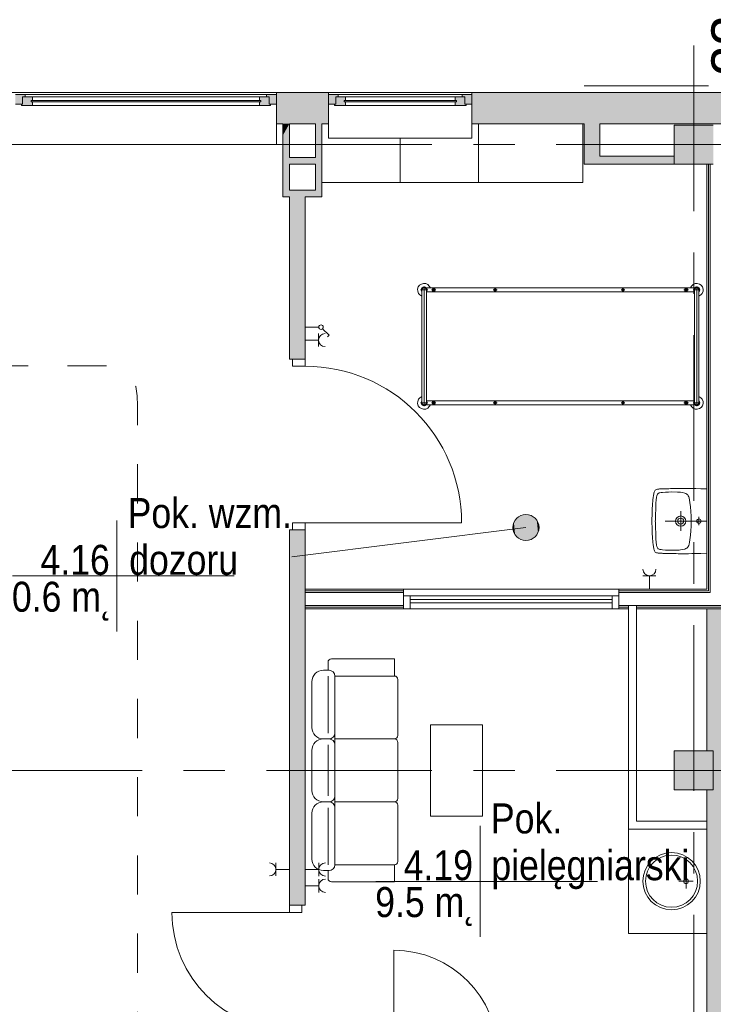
# Model space of a CAD drawing. Header units: centimetres. Extents: x -2424 to 1783, y 5 to 2907.
# Tile 93 of 99: x -529 to 2, y 2149 to 2904. Entities that reach past the tile are written whole.
import ezdxf

# ---------------------------------------------------------------- set-up
doc = ezdxf.new("R2010")
doc.units = ezdxf.units.CM
for name, pattern in [('Dash', [60, 30, -30]), ('Długa kreska', [142.875, 95.25, -47.625]), ('Oś', [222.25, 127, -31.75, 31.75, -31.75])]:
    doc.linetypes.add(name, pattern=pattern)
for name, color, linetype, lineweight in [('A-AREA-IDEN', 2, 'Continuous', 13), ('A-DETL', 90, 'Continuous', 9), ('A-DETL-GENF', 92, 'Continuous', 9), ('A-DETL-MEDM', 33, 'Continuous', 13), ('A-DOOR', 31, 'Continuous', 13), ('A-GLAZ', 151, 'Continuous', 13), ('A-WALL', 113, 'Continuous', 13), ('A-WALL-FNSH', 113, 'Continuous', 13), ('E-ELEC-EQPM', 71, 'Continuous', 9), ('I-FURN', 30, 'Continuous', 9), ('P-SANR-FIXT', 6, 'Continuous', 9), ('S-COLS', 52, 'Continuous', 13), ('S-GRID', 1, 'Continuous', 13), ('S-GRID-IDEN', 1, 'Continuous', 13)]:
    doc.layers.add(name, color=color, linetype=linetype, lineweight=lineweight)
doc.layers.add('A-WALL-PATT', color=111, linetype='Continuous', lineweight=13, plot=False)
doc.styles.add('Arial_11', font='arial.ttf', dxfattribs={"width": 0.85, "height": 23})
doc.styles.add('Arial_7', font='arial.ttf', dxfattribs={"height": 30})

msp = doc.modelspace()

# ---------------------------------------------------------------- hatches: boundary and pattern name
at = {"layer": 'A-GLAZ', "lineweight": 9}
h = msp.add_hatch(color=251, dxfattribs=at)
h.paths.add_polyline_path([(-338.12, 2839.33), (-332.62, 2839.33), (-332.62, 2846.83), (-340.12, 2846.83), (-340.12, 2844.83), (-338.12, 2844.83)], flags=0)
h.paths.add_polyline_path([(-532.62, 2839.33), (-527.12, 2839.33), (-527.12, 2844.83), (-525.12, 2844.83), (-525.12, 2846.83), (-532.62, 2846.83)], flags=0)
h = msp.add_hatch(color=251, dxfattribs=at)
h.paths.add_polyline_path([(-337.12, 2838.33), (-337.12, 2839.33), (-338.12, 2839.33), (-338.12, 2844.83), (-345.62, 2844.83), (-345.62, 2842.08), (-344.62, 2842.08), (-344.62, 2841.08), (-345.62, 2841.08), (-345.62, 2838.33)], flags=0)
h.paths.add_polyline_path([(-519.62, 2838.33), (-519.62, 2841.08), (-520.62, 2841.08), (-520.62, 2842.08), (-519.62, 2842.08), (-519.62, 2844.83), (-527.12, 2844.83), (-527.12, 2839.33), (-528.12, 2839.33), (-528.12, 2838.33)], flags=0)
for points in [[(-344.62, 2841.08), (-344.62, 2842.08), (-520.62, 2842.08), (-520.62, 2841.08), (-355.25, 2841.08)], [(-194.62, 2841.08), (-194.62, 2842.08), (-280.62, 2842.08), (-280.62, 2841.08), (-264.28, 2841.08)]]:
    msp.add_hatch(color=251, dxfattribs=at).paths.add_polyline_path(points, flags=0)
h = msp.add_hatch(color=251, dxfattribs=at)
h.paths.add_polyline_path([(-188.12, 2839.33), (-182.62, 2839.33), (-182.62, 2846.83), (-190.12, 2846.83), (-190.12, 2844.83), (-188.12, 2844.83)], flags=0)
h.paths.add_polyline_path([(-292.62, 2839.33), (-287.12, 2839.33), (-287.12, 2844.83), (-285.12, 2844.83), (-285.12, 2846.83), (-292.62, 2846.83)], flags=0)
h = msp.add_hatch(color=251, dxfattribs=at)
h.paths.add_polyline_path([(-187.12, 2838.33), (-187.12, 2839.33), (-188.12, 2839.33), (-188.12, 2844.83), (-195.62, 2844.83), (-195.62, 2842.08), (-194.62, 2842.08), (-194.62, 2841.08), (-195.62, 2841.08), (-195.62, 2838.33)], flags=0)
h.paths.add_polyline_path([(-279.62, 2838.33), (-279.62, 2841.08), (-280.62, 2841.08), (-280.62, 2842.08), (-279.62, 2842.08), (-279.62, 2844.83), (-287.12, 2844.83), (-287.12, 2839.33), (-288.12, 2839.33), (-288.12, 2838.33)], flags=0)
at = {"layer": 'S-COLS', "lineweight": 9}
for points in [[(2.38, 2793.33), (2.38, 2823.33), (-27.62, 2823.33), (-27.62, 2793.33)], [(2.38, 2313.33), (2.38, 2343.33), (-27.62, 2343.33), (-27.62, 2313.33)]]:
    msp.add_hatch(color=251, dxfattribs=at).paths.add_polyline_path(points, flags=0)

# ---------------------------------------------------------------- linework, layer by layer
at = {"layer": 'A-AREA-IDEN', "color": 251, "lineweight": 9}
for p, q in [((-454.95, 2519.93), (-454.95, 2477.43)), ((-141.25, 2514.64), (-320.84, 2492.23)), ((-445.19, 2477.43), (-534.95, 2477.43)), ((-534.95, 2477.43), (-364.95, 2477.43)), ((-454.95, 2477.43), (-454.95, 2434.93)), ((-176.43, 2285.71), (-176.43, 2243.21)), ((-166.68, 2243.21), (-256.43, 2243.21)), ((-256.43, 2243.21), (-86.43, 2243.21)), ((-176.43, 2243.21), (-176.43, 2200.71))]:
    msp.add_line(p, q, dxfattribs=at)
msp.add_circle((-141.25, 2514.64), 10, dxfattribs=at)
at = {"layer": 'A-AREA-IDEN', "color": 251, "linetype": 'Continuous', "lineweight": 9, "extrusion": (0, 0, -1)}
for points in [[(148.32, 2521.71), (146.81, 2506.32), (146.81, 2522.95)], [(146.81, 2522.95), (145.08, 2505.4), (145.08, 2523.88)], [(146.81, 2522.95), (146.81, 2506.32), (145.08, 2505.4)], [(145.08, 2523.88), (143.2, 2504.83), (143.2, 2524.45)], [(145.08, 2523.88), (145.08, 2505.4), (143.2, 2504.83)], [(143.2, 2524.45), (141.25, 2504.64), (141.25, 2524.64)], [(143.2, 2524.45), (143.2, 2504.83), (141.25, 2504.64)], [(141.25, 2524.64), (141.25, 2504.64), (139.3, 2504.83)], [(141.25, 2524.64), (139.3, 2504.83), (139.3, 2524.45)], [(139.3, 2524.45), (139.3, 2504.83), (137.43, 2505.4)], [(139.3, 2524.45), (137.43, 2505.4), (137.43, 2523.88)], [(137.43, 2523.88), (137.43, 2505.4), (135.7, 2506.32)], [(137.43, 2523.88), (135.7, 2506.32), (135.7, 2522.95)], [(135.7, 2522.95), (135.7, 2506.32), (134.18, 2507.57)], [(135.7, 2522.95), (134.18, 2507.57), (134.18, 2521.71)], [(151.06, 2512.69), (151.06, 2516.59), (151.25, 2514.64)], [(151.06, 2516.59), (150.49, 2510.81), (150.49, 2518.47)], [(151.06, 2516.59), (151.06, 2512.69), (150.49, 2510.81)], [(150.49, 2518.47), (149.57, 2509.08), (149.57, 2520.19)], [(150.49, 2518.47), (150.49, 2510.81), (149.57, 2509.08)], [(149.57, 2520.19), (148.32, 2507.57), (148.32, 2521.71)], [(149.57, 2520.19), (149.57, 2509.08), (148.32, 2507.57)], [(148.32, 2521.71), (148.32, 2507.57), (146.81, 2506.32)], [(134.18, 2521.71), (134.18, 2507.57), (132.94, 2509.08)], [(134.18, 2521.71), (132.94, 2509.08), (132.94, 2520.19)], [(132.94, 2520.19), (132.94, 2509.08), (132.01, 2510.81)], [(132.94, 2520.19), (132.01, 2510.81), (132.01, 2518.47)], [(132.01, 2518.47), (132.01, 2510.81), (131.45, 2512.69)], [(132.01, 2518.47), (131.45, 2512.69), (131.45, 2516.59)], [(131.45, 2516.59), (131.45, 2512.69), (131.25, 2514.64)]]:
    msp.add_solid(points, dxfattribs=at)
at = {"layer": 'A-DETL', "color": 251, "linetype": 'Długa kreska', "lineweight": 9}
msp.add_line((-96.62, 2853.33), (103.38, 2853.33), dxfattribs=at)
at = {"layer": 'A-DETL', "color": 251, "linetype": 'Dash', "lineweight": 9}
msp.add_open_spline([(-552.77, 2638.57), (-478.91, 2638.57), (-476.08, 2638.57), (-439.12, 2638.57), (-439.12, 2601.62), (-439.12, 2598.79), (-439.12, 2573.54), (-439.12, 1655.82), (-439.12, 1618.87), (-439.12, 1616.04), (-439.12, 1512.36), (-439.12, 1509.53), (-439.12, 1472.57), (-476.08, 1472.57), (-478.91, 1472.57), (-555.62, 1472.57)], degree=3, knots=[0, 0, 0, 0, 1.242892, 2.082132, 2.921372, 3.63261, 13.975949, 24.692511, 35.163852, 36.732804, 37.928533, 39.497485, 40.336725, 41.175965, 42.450024, 42.450024, 42.450024, 42.450024], dxfattribs=at)
at = {"layer": 'A-DETL-GENF', "color": 251, "lineweight": 9}
for p, q in [((-310.62, 2643.83), (-320.12, 2643.83)), ((-320.12, 2643.83), (-320.12, 2638.33)), ((-310.62, 2638.33), (-310.62, 2643.83)), ((-320.12, 2638.33), (-310.62, 2638.33)), ((-310.62, 2518.33), (-320.12, 2518.33)), ((-320.12, 2518.33), (-320.12, 2512.83)), ((-310.62, 2512.83), (-310.62, 2518.33)), ((-320.12, 2512.83), (-310.62, 2512.83)), ((-322.62, 2224.83), (-322.62, 2219.33)), ((-313.12, 2224.83), (-322.62, 2224.83)), ((-313.12, 2219.33), (-313.12, 2224.83)), ((-322.62, 2219.33), (-313.12, 2219.33))]:
    msp.add_line(p, q, dxfattribs=at)
at = {"layer": 'A-DETL-MEDM', "color": 251, "lineweight": 9}
for p, q in [((-310.62, 2643.83), (-320.12, 2643.83)), ((-320.12, 2643.83), (-320.12, 2638.33)), ((-310.62, 2638.33), (-310.62, 2643.83)), ((-320.12, 2638.33), (-310.62, 2638.33)), ((-320.12, 2518.33), (-310.62, 2518.33)), ((-320.12, 2512.83), (-320.12, 2518.33)), ((-310.62, 2518.33), (-310.62, 2512.83)), ((-310.62, 2512.83), (-320.12, 2512.83)), ((-322.62, 2219.33), (-322.62, 2224.83)), ((-322.62, 2224.83), (-313.12, 2224.83)), ((-313.12, 2224.83), (-313.12, 2219.33)), ((-313.12, 2219.33), (-322.62, 2219.33))]:
    msp.add_line(p, q, dxfattribs=at)
at = {"layer": 'A-DOOR', "color": 251, "lineweight": 9}
for p, q in [((-310.62, 2518.33), (-190.62, 2518.33)), ((-322.62, 2219.33), (-412.62, 2219.33)), ((-242.62, 2110.33), (-242.62, 2190.33))]:
    msp.add_line(p, q, dxfattribs=at)
for centre, radius, start, end in [((-310.62, 2518.33), 120, 0, 90), ((-322.62, 2219.33), 90, 180, 270), ((-242.62, 2110.33), 80, 0, 90)]:
    msp.add_arc(centre, radius, start, end, dxfattribs=at)
at = {"layer": 'A-GLAZ', "color": 251, "lineweight": 9}
for p, q in [((-525.12, 2846.83), (-532.62, 2846.83)), ((-532.62, 2846.83), (-332.62, 2846.83)), ((-519.62, 2844.83), (-527.12, 2844.83)), ((-527.12, 2844.83), (-527.12, 2839.33)), ((-527.12, 2839.33), (-527.12, 2844.83)), ((-527.12, 2844.83), (-525.12, 2844.83)), ((-525.12, 2844.83), (-525.12, 2846.83)), ((-340.12, 2846.83), (-525.12, 2846.83)), ((-344.62, 2842.08), (-520.62, 2842.08)), ((-520.62, 2842.08), (-520.62, 2841.08)), ((-520.62, 2841.08), (-520.62, 2842.08)), ((-520.62, 2842.08), (-519.62, 2842.08)), ((-520.62, 2841.08), (-344.62, 2841.08)), ((-519.62, 2841.08), (-520.62, 2841.08)), ((-519.62, 2842.08), (-519.62, 2844.83)), ((-345.62, 2844.83), (-519.62, 2844.83)), ((-519.62, 2838.33), (-519.62, 2841.08)), ((-338.12, 2844.83), (-345.62, 2844.83)), ((-345.62, 2844.83), (-345.62, 2842.08)), ((-345.62, 2842.08), (-344.62, 2842.08)), ((-345.62, 2841.08), (-345.62, 2838.33)), ((-344.62, 2841.08), (-345.62, 2841.08)), ((-344.62, 2841.08), (-344.62, 2842.08)), ((-344.62, 2842.08), (-344.62, 2841.08)), ((-332.62, 2846.83), (-340.12, 2846.83)), ((-340.12, 2846.83), (-340.12, 2844.83)), ((-340.12, 2844.83), (-338.12, 2844.83)), ((-338.12, 2839.33), (-338.12, 2844.83)), ((-338.12, 2844.83), (-338.12, 2839.33)), ((-332.62, 2839.33), (-332.62, 2846.83)), ((-285.12, 2846.83), (-292.62, 2846.83)), ((-292.62, 2846.83), (-182.62, 2846.83)), ((-279.62, 2844.83), (-287.12, 2844.83)), ((-287.12, 2844.83), (-287.12, 2839.33)), ((-287.12, 2839.33), (-287.12, 2844.83)), ((-287.12, 2844.83), (-285.12, 2844.83)), ((-285.12, 2844.83), (-285.12, 2846.83)), ((-190.12, 2846.83), (-285.12, 2846.83)), ((-194.62, 2842.08), (-280.62, 2842.08)), ((-280.62, 2842.08), (-280.62, 2841.08)), ((-280.62, 2841.08), (-280.62, 2842.08)), ((-280.62, 2842.08), (-279.62, 2842.08)), ((-280.62, 2841.08), (-194.62, 2841.08)), ((-279.62, 2841.08), (-280.62, 2841.08)), ((-279.62, 2842.08), (-279.62, 2844.83)), ((-195.62, 2844.83), (-279.62, 2844.83)), ((-279.62, 2838.33), (-279.62, 2841.08)), ((-188.12, 2844.83), (-195.62, 2844.83)), ((-195.62, 2844.83), (-195.62, 2842.08)), ((-195.62, 2842.08), (-194.62, 2842.08)), ((-195.62, 2841.08), (-195.62, 2838.33)), ((-194.62, 2841.08), (-195.62, 2841.08)), ((-194.62, 2841.08), (-194.62, 2842.08)), ((-194.62, 2842.08), (-194.62, 2841.08)), ((-182.62, 2846.83), (-190.12, 2846.83)), ((-190.12, 2846.83), (-190.12, 2844.83)), ((-190.12, 2844.83), (-188.12, 2844.83)), ((-188.12, 2839.33), (-188.12, 2844.83)), ((-188.12, 2844.83), (-188.12, 2839.33)), ((-532.62, 2839.33), (-527.12, 2839.33)), ((-527.12, 2839.33), (-528.12, 2839.33)), ((-528.12, 2839.33), (-528.12, 2838.33)), ((-528.12, 2838.33), (-519.62, 2838.33)), ((-345.62, 2838.33), (-519.62, 2838.33)), ((-345.62, 2838.33), (-337.12, 2838.33)), ((-337.12, 2839.33), (-338.12, 2839.33)), ((-338.12, 2839.33), (-332.62, 2839.33)), ((-337.12, 2838.33), (-337.12, 2839.33)), ((-292.62, 2839.33), (-287.12, 2839.33)), ((-287.12, 2839.33), (-288.12, 2839.33)), ((-288.12, 2839.33), (-288.12, 2838.33)), ((-288.12, 2838.33), (-279.62, 2838.33)), ((-195.62, 2838.33), (-279.62, 2838.33)), ((-195.62, 2838.33), (-187.12, 2838.33)), ((-187.12, 2839.33), (-188.12, 2839.33)), ((-188.12, 2839.33), (-182.62, 2839.33)), ((-187.12, 2838.33), (-187.12, 2839.33)), ((-332.62, 2824.33), (-332.62, 2810.33)), ((-292.62, 2815.33), (-292.62, 2824.33)), ((-182.62, 2824.33), (-182.62, 2815.33)), ((-332.62, 2810.33), (-332.62, 2808.33)), ((-292.62, 2813.33), (-292.62, 2815.33)), ((-292.62, 2813.33), (-182.62, 2813.33)), ((-182.62, 2815.33), (-182.62, 2813.33)), ((-532.62, 2808.33), (-332.62, 2808.33)), ((-230.12, 2462.33), (-235.12, 2462.33)), ((-235.12, 2462.33), (-235.12, 2452.33)), ((-230.12, 2452.33), (-230.12, 2462.33)), ((-230.12, 2462.33), (-75.12, 2462.33)), ((-70.12, 2462.33), (-75.12, 2462.33)), ((-75.12, 2462.33), (-75.12, 2452.33)), ((-70.12, 2452.33), (-70.12, 2462.33)), ((-75.12, 2459.31), (-230.12, 2459.31)), ((-230.12, 2459.31), (-230.12, 2456.77)), ((-230.12, 2456.77), (-75.12, 2456.77)), ((-75.12, 2456.77), (-75.12, 2459.31)), ((-235.12, 2452.33), (-230.12, 2452.33)), ((-75.12, 2452.33), (-230.12, 2452.33)), ((-75.12, 2452.33), (-70.12, 2452.33))]:
    msp.add_line(p, q, dxfattribs=at)
at = {"layer": 'A-WALL', "color": 251, "lineweight": 9}
for p, q in [((-1252.62, 2848.33), (-332.62, 2848.33)), ((1227.38, 2848.33), (-332.62, 2848.33)), ((-332.62, 2846.83), (-332.62, 2848.33)), ((-292.62, 2824.33), (-292.62, 2848.33)), ((-182.62, 2824.33), (-182.62, 2848.33)), ((-332.62, 2824.33), (-332.62, 2839.33)), ((-327.62, 2824.33), (-332.62, 2824.33)), ((-327.62, 2768.33), (-327.62, 2824.33)), ((-302.62, 2824.33), (-322.62, 2824.33)), ((-322.62, 2798.33), (-322.62, 2824.33)), ((-302.62, 2798.33), (-302.62, 2824.33)), ((-292.62, 2824.33), (-297.62, 2824.33)), ((-297.62, 2768.33), (-297.62, 2824.33)), ((-96.62, 2824.33), (-182.62, 2824.33)), ((-96.62, 2793.33), (-96.62, 2824.33)), ((11.38, 2824.33), (-84.62, 2824.33)), ((-84.62, 2824.33), (-84.62, 2799.33)), ((-302.62, 2798.33), (-322.62, 2798.33)), ((-27.62, 2799.33), (-84.62, 2799.33)), ((-322.62, 2773.33), (-322.62, 2793.33)), ((-322.62, 2793.33), (-302.62, 2793.33)), ((-302.62, 2773.33), (-302.62, 2793.33)), ((-96.62, 2793.33), (-27.62, 2793.33)), ((-1.37, 2793.33), (-1.37, 2466.08)), ((-0.12, 2793.33), (-0.12, 2464.83)), ((-302.62, 2773.33), (-322.62, 2773.33)), ((-327.62, 2768.33), (-322.62, 2768.33)), ((-322.62, 2768.33), (-322.62, 2643.83)), ((-310.62, 2643.83), (-310.62, 2768.33)), ((-310.62, 2768.33), (-297.62, 2768.33)), ((-322.62, 2643.83), (-320.12, 2643.83)), ((-322.62, 2512.83), (-322.62, 2224.83)), ((-320.12, 2512.83), (-322.62, 2512.83)), ((-310.62, 2467.33), (-310.62, 2512.83)), ((-310.62, 2467.33), (-310.62, 2464.83)), ((-235.12, 2466.08), (-310.62, 2466.08)), ((-235.12, 2464.83), (-310.62, 2464.83)), ((-310.62, 2464.83), (-310.62, 2454.83)), ((-235.12, 2467.33), (-70.12, 2467.33)), ((-235.12, 2462.33), (-235.12, 2464.83)), ((-1.37, 2466.08), (-70.12, 2466.08)), ((-70.12, 2464.83), (-70.12, 2462.33)), ((-0.12, 2464.83), (-70.12, 2464.83)), ((-310.62, 2454.83), (-310.62, 2452.33)), ((-235.12, 2454.83), (-310.62, 2454.83)), ((-62.62, 2454.83), (-70.12, 2454.83)), ((-56.62, 2454.83), (-62.62, 2454.83)), ((-62.62, 2454.83), (-62.62, 2283.33)), ((139.88, 2454.83), (-56.62, 2454.83)), ((-56.62, 2289.33), (-56.62, 2454.83)), ((-235.12, 2453.58), (-310.62, 2453.58)), ((-310.62, 2224.83), (-310.62, 2452.33)), ((-62.62, 2453.58), (-70.12, 2453.58)), ((139.88, 2453.58), (-56.62, 2453.58)), ((-2.62, 2452.33), (-2.62, 2343.33)), ((-2.62, 2313.33), (-2.62, 2289.33)), ((-2.62, 2289.33), (-56.62, 2289.33)), ((-2.62, 2283.33), (-2.62, 2289.33)), ((-62.62, 2283.33), (-2.62, 2283.33)), ((-2.62, 2283.33), (-2.62, 1863.33)), ((-313.12, 2224.83), (-310.62, 2224.83))]:
    msp.add_line(p, q, dxfattribs=at)
at = {"layer": 'A-WALL-FNSH', "color": 251, "lineweight": 9}
for p, q in [((-2.62, 2793.33), (-2.62, 2467.33)), ((-235.12, 2467.33), (-310.62, 2467.33)), ((-235.12, 2464.83), (-235.12, 2467.33)), ((-2.62, 2467.33), (-70.12, 2467.33)), ((-70.12, 2467.33), (-70.12, 2464.83)), ((-310.62, 2452.33), (-235.12, 2452.33)), ((-70.12, 2452.33), (-62.62, 2452.33)), ((-56.62, 2452.33), (139.88, 2452.33))]:
    msp.add_line(p, q, dxfattribs=at)
at = {"layer": 'A-WALL-PATT', "color": 251, "linetype": 'Continuous', "lineweight": 9, "extrusion": (0, 0, -1)}
for points in [[(332.62, 2824.33), (292.62, 2848.33), (332.62, 2848.33)], [(292.62, 2848.33), (332.62, 2824.33), (309.76, 2824.33)], [(292.62, 2848.33), (309.76, 2824.33), (302.62, 2824.33)], [(292.62, 2848.33), (302.62, 2824.33), (292.62, 2824.33)], [(182.62, 2824.33), (-157.38, 2848.33), (182.62, 2848.33)], [(-157.38, 2848.33), (182.62, 2824.33), (-11.38, 2824.33)], [(327.62, 2815.31), (322.62, 2824.33), (327.62, 2824.33)], [(322.62, 2824.33), (327.62, 2815.31), (327.62, 2811.56)], [(322.62, 2824.33), (327.62, 2811.56), (322.62, 2811.56)], [(302.62, 2824.33), (302.62, 2811.56), (297.62, 2811.56)], [(302.62, 2824.33), (297.62, 2811.56), (297.62, 2824.33)], [(96.62, 2815.31), (84.62, 2824.33), (96.62, 2824.33)], [(84.62, 2824.33), (96.62, 2815.31), (96.62, 2811.56)], [(84.62, 2824.33), (96.62, 2811.56), (84.62, 2811.56)], [(322.62, 2768.33), (327.62, 2811.56), (327.62, 2768.33)], [(327.62, 2811.56), (322.62, 2768.33), (322.62, 2811.56)], [(302.62, 2793.33), (297.62, 2811.56), (302.62, 2811.56)], [(297.62, 2811.56), (302.62, 2793.33), (297.62, 2773.33)], [(96.62, 2793.33), (84.62, 2811.56), (96.62, 2811.56)], [(84.62, 2811.56), (96.62, 2793.33), (84.62, 2793.33)], [(302.62, 2793.33), (322.62, 2798.33), (322.62, 2793.33)], [(322.62, 2798.33), (302.62, 2793.33), (302.62, 2798.33)], [(84.62, 2793.33), (27.62, 2799.33), (84.62, 2799.33)], [(27.62, 2799.33), (84.62, 2793.33), (27.62, 2793.33)], [(297.62, 2773.33), (302.62, 2793.33), (302.62, 2773.33)], [(310.62, 2768.33), (322.62, 2773.33), (322.62, 2768.33)], [(322.62, 2773.33), (310.62, 2768.33), (297.62, 2773.33)], [(297.62, 2773.33), (310.62, 2768.33), (297.62, 2768.33)], [(322.62, 2643.83), (310.62, 2768.33), (322.62, 2768.33)], [(310.62, 2768.33), (322.62, 2643.83), (320.12, 2643.83)], [(310.62, 2768.33), (320.12, 2643.83), (310.62, 2643.83)], [(322.62, 2251.25), (310.62, 2512.83), (322.62, 2512.83)], [(310.62, 2512.83), (322.62, 2251.25), (322.62, 2224.83)], [(310.62, 2512.83), (322.62, 2224.83), (310.62, 2224.83)], [(-2.38, 2343.33), (2.62, 2452.33), (2.62, 2343.33)], [(2.62, 2452.33), (-2.38, 2343.33), (-9.38, 2452.33)], [(-9.38, 2452.33), (-2.38, 2343.33), (-2.38, 2313.33)], [(-9.38, 2452.33), (-2.38, 2313.33), (-8.65, 1871.33)], [(2.62, 1871.33), (-2.38, 2313.33), (2.62, 2313.33)], [(-2.38, 2313.33), (2.62, 1871.33), (-8.65, 1871.33)]]:
    msp.add_solid(points, dxfattribs=at)
at = {"layer": 'A-WALL-PATT', "color": 251, "linetype": 'Continuous', "lineweight": 9}
msp.add_solid([(-302.62, 2811.56), (-302.62, 2824.33), (-302.62, 2815.31)], dxfattribs=at)
at = {"layer": 'E-ELEC-EQPM', "color": 251, "lineweight": 9}
for p, q in [((-300.12, 2668.33), (-310.62, 2668.33)), ((-297.14, 2667.09), (-292.19, 2662.15)), ((-300.29, 2653.33), (-300.29, 2663.33)), ((-292.19, 2662.15), (-293.51, 2660.83)), ((-300.29, 2658.33), (-310.62, 2658.33)), ((-41.62, 2477.66), (-51.62, 2477.66)), ((-46.62, 2477.66), (-46.62, 2467.33)), ((-332.96, 2257.33), (-332.96, 2247.33)), ((-332.96, 2252.33), (-322.62, 2252.33)), ((-300.12, 2252.33), (-310.62, 2252.33)), ((-300.12, 2247.25), (-300.12, 2257.41)), ((-300.12, 2234.75), (-300.12, 2244.91)), ((-300.12, 2239.83), (-310.62, 2239.83))]:
    msp.add_line(p, q, dxfattribs=at)
msp.add_circle((-298.38, 2668.33), 1.75, dxfattribs=at)
for centre, radius, start, end in [((-295.29, 2658.33), 5, 90, 270), ((-46.62, 2482.66), 5, 180, 0), ((-337.96, 2252.33), 5, 270, 90), ((-295.04, 2252.33), 5.08, 90, 270), ((-295.04, 2239.83), 5.08, 90, 270)]:
    msp.add_arc(centre, radius, start, end, dxfattribs=at)
at = {"layer": 'I-FURN', "color": 251, "lineweight": 9}
for p, q in [((-177.62, 2779.33), (-177.62, 2824.33)), ((-177.62, 2824.33), (-177.62, 2779.33)), ((-97.62, 2779.33), (-97.62, 2824.33)), ((-237.62, 2813.33), (-237.62, 2779.33)), ((-237.62, 2779.33), (-237.62, 2813.33)), ((-297.62, 2779.33), (-237.62, 2779.33)), ((-237.62, 2779.33), (-177.62, 2779.33)), ((-177.62, 2779.33), (-97.62, 2779.33)), ((-216.6, 2696.83), (-222.05, 2696.83)), ((-221.02, 2696.83), (-221.02, 2610.33)), ((-219.32, 2607.6), (-219.32, 2699.55)), ((-11.97, 2698.33), (-217.68, 2698.33)), ((-217.62, 2696.83), (-217.62, 2610.33)), ((-210.25, 2696.83), (-213.75, 2696.83)), ((-212, 2698.58), (-212, 2695.08)), ((-163.37, 2696.83), (-166.37, 2696.83)), ((-164.87, 2698.33), (-164.87, 2695.33)), ((-65.37, 2696.83), (-68.37, 2696.83)), ((-66.87, 2698.33), (-66.87, 2695.33)), ((-20.22, 2696.83), (-16.72, 2696.83)), ((-18.47, 2698.58), (-18.47, 2695.08)), ((-13.05, 2696.83), (-7.6, 2696.83)), ((-12.02, 2696.83), (-12.02, 2610.33)), ((-10.32, 2699.55), (-10.32, 2607.6)), ((-8.62, 2696.83), (-8.62, 2610.33)), ((-217.62, 2695.33), (-11.97, 2695.33)), ((-216.6, 2610.33), (-222.05, 2610.33)), ((-217.68, 2611.83), (-12.02, 2611.83)), ((-11.97, 2608.83), (-217.68, 2608.83)), ((-210.25, 2610.33), (-213.75, 2610.33)), ((-212, 2608.58), (-212, 2612.08)), ((-163.37, 2610.33), (-166.37, 2610.33)), ((-164.87, 2608.83), (-164.87, 2611.83)), ((-65.37, 2610.33), (-68.37, 2610.33)), ((-66.87, 2608.83), (-66.87, 2611.83)), ((-20.22, 2610.33), (-16.72, 2610.33)), ((-18.47, 2608.58), (-18.47, 2612.08)), ((-13.05, 2610.33), (-7.6, 2610.33)), ((-292.97, 2405.11), (-292.97, 2411.25)), ((-290.34, 2413.88), (-242.15, 2413.88)), ((-242.15, 2413.88), (-242.15, 2400.72)), ((-296.56, 2405.11), (-292.17, 2405.11)), ((-305.33, 2361.23), (-305.33, 2396.33)), ((-292.97, 2400.72), (-292.97, 2357.01)), ((-242.15, 2400.72), (-287.78, 2400.72)), ((-287.78, 2400.72), (-287.78, 2352.46)), ((-239.52, 2355.09), (-239.52, 2398.09)), ((-292.97, 2356.84), (-292.97, 2362.99)), ((-174.52, 2363.33), (-214.52, 2363.33)), ((-214.52, 2363.33), (-214.52, 2293.33)), ((-174.52, 2293.33), (-174.52, 2363.33)), ((-296.56, 2352.46), (-292.17, 2352.46)), ((-242.15, 2352.46), (-287.78, 2352.46)), ((-287.78, 2352.46), (-287.78, 2304.19)), ((-239.52, 2306.83), (-239.52, 2349.82)), ((-305.33, 2312.97), (-305.33, 2343.68)), ((-292.97, 2347.91), (-292.97, 2308.74)), ((-296.56, 2304.19), (-292.17, 2304.19)), ((-287.78, 2304.19), (-242.15, 2304.19)), ((-287.78, 2304.19), (-287.78, 2255.93)), ((-292.97, 2255.93), (-292.97, 2299.65)), ((-239.52, 2301.56), (-239.52, 2258.56)), ((-305.33, 2260.32), (-305.33, 2295.42)), ((-214.52, 2293.33), (-174.52, 2293.33)), ((-62.62, 2283.33), (-62.62, 2203.33)), ((-292.17, 2251.54), (-296.56, 2251.54)), ((-292.97, 2251.54), (-292.97, 2245.4)), ((-287.78, 2255.93), (-242.15, 2255.93)), ((-242.15, 2255.93), (-242.15, 2242.77)), ((-242.15, 2242.77), (-290.34, 2242.77)), ((-62.62, 2203.33), (-2.62, 2203.33))]:
    msp.add_line(p, q, dxfattribs=at)
for centre, radius in [((-212, 2696.83), 1.25), ((-212, 2696.83), 0.8), ((-164.87, 2696.83), 1), ((-66.87, 2696.83), 1), ((-18.47, 2696.83), 1.25), ((-18.47, 2696.83), 0.8), ((-212, 2610.33), 1.25), ((-212, 2610.33), 0.8), ((-164.87, 2610.33), 1), ((-66.87, 2610.33), 1), ((-18.47, 2610.33), 1.25), ((-18.47, 2610.33), 0.8)]:
    msp.add_circle(centre, radius, dxfattribs=at)
for centre, radius, start, end in [((-219.32, 2696.83), 5, 17.4576, 250.12313), ((-219.32, 2696.83), 2.23, 319.8221, 220.1779), ((-219.32, 2696.83), 1.93, 332.02067, 207.97933), ((-219.32, 2696.83), 1.7, 0, 180), ((-10.32, 2696.83), 5, 289.87687, 162.5424), ((-10.32, 2696.83), 2.23, 319.8221, 222.38874), ((-10.32, 2696.83), 1.93, 332.02067, 207.97933), ((-10.32, 2696.83), 1.7, 0, 180), ((-219.32, 2610.33), 5, 109.87687, 342.5424), ((-10.32, 2610.33), 5, 197.4576, 70.12313), ((-219.32, 2610.33), 2.23, 139.8221, 40.1779), ((-219.32, 2610.33), 1.93, 152.02067, 27.97933), ((-219.32, 2610.33), 1.7, 180, 0), ((-10.32, 2610.33), 2.23, 139.8221, 40.1779), ((-10.32, 2610.33), 1.93, 152.02067, 27.97933), ((-10.32, 2610.33), 1.7, 180, 0), ((-290.34, 2411.25), 2.63, 90, 180), ((-296.56, 2396.33), 8.77, 90, 180), ((-292.17, 2400.72), 4.39, 0, 90), ((-242.15, 2398.09), 2.63, 0, 90), ((-296.56, 2361.23), 8.77, 180, 270), ((-292.17, 2356.84), 4.39, 270, 0), ((-296.56, 2343.68), 8.77, 90, 180), ((-292.17, 2348.07), 4.39, 0, 90), ((-242.15, 2355.09), 2.63, 270, 0), ((-242.15, 2349.82), 2.63, 0, 90), ((-296.56, 2312.97), 8.77, 180, 270), ((-296.56, 2295.42), 8.77, 90, 180), ((-292.17, 2308.58), 4.39, 270, 0), ((-292.17, 2299.81), 4.39, 0, 90), ((-242.15, 2306.83), 2.63, 270, 0), ((-242.15, 2301.56), 2.63, 0, 90), ((-296.56, 2260.32), 8.77, 180, 270), ((-242.15, 2258.56), 2.63, 270, 0), ((-292.17, 2255.93), 4.39, 270, 0), ((-290.34, 2245.4), 2.63, 180, 270)]:
    msp.add_arc(centre, radius, start, end, dxfattribs=at)
at = {"layer": 'P-SANR-FIXT', "color": 251, "lineweight": 9}
for p, q in [((-43.77, 2537.13), (-43.66, 2537.96)), ((-43.66, 2537.96), (-43.77, 2537.13)), ((-43.66, 2537.96), (-43.53, 2538.79)), ((-43.53, 2538.79), (-43.66, 2537.96)), ((-43.53, 2538.79), (-43.42, 2539.53)), ((-43.42, 2539.53), (-43.53, 2538.79)), ((-43.42, 2539.53), (-43.26, 2540.28)), ((-43.26, 2540.28), (-43.42, 2539.53)), ((-43.26, 2540.28), (-43.13, 2541)), ((-43.13, 2541), (-43.26, 2540.28)), ((-43.13, 2541), (-42.95, 2541.66)), ((-42.95, 2541.66), (-43.13, 2541)), ((-42.95, 2541.66), (-42.73, 2542.27)), ((-42.73, 2542.27), (-42.95, 2541.66)), ((-42.73, 2542.27), (-42.47, 2542.83)), ((-42.47, 2542.83), (-42.73, 2542.27)), ((-42.47, 2542.83), (-42.09, 2543.31)), ((-42.09, 2543.31), (-42.47, 2542.83)), ((-42.09, 2543.31), (-41.59, 2543.63)), ((-41.59, 2543.63), (-42.09, 2543.31)), ((-41.59, 2543.63), (-41, 2543.85)), ((-41.37, 2535.67), (-41.05, 2537.91)), ((-41.05, 2537.91), (-40.84, 2539)), ((-41, 2543.85), (-40.5, 2543.95)), ((-40.84, 2539), (-40.68, 2539.56)), ((-40.68, 2539.56), (-40.47, 2540.09)), ((-40.5, 2543.95), (-39.99, 2544.06)), ((-40.47, 2540.09), (-40.18, 2540.57)), ((-40.18, 2540.57), (-39.96, 2540.76)), ((-39.99, 2544.06), (-39.43, 2544.11)), ((-39.96, 2540.76), (-39.72, 2540.89)), ((-39.72, 2540.89), (-39.22, 2541.1)), ((-39.43, 2544.11), (-38.84, 2544.17)), ((-39.22, 2541.1), (-38.66, 2541.24)), ((-38.84, 2544.17), (-38.2, 2544.19)), ((-38.66, 2541.24), (-37.57, 2541.42)), ((-38.2, 2544.19), (-37.57, 2544.22)), ((-37.57, 2544.22), (-36.9, 2544.25)), ((-37.57, 2541.42), (-36.45, 2541.56)), ((-36.9, 2544.25), (-36.23, 2544.27)), ((-36.45, 2541.56), (-34.18, 2541.74)), ((-36.23, 2544.27), (-35.51, 2544.3)), ((-35.51, 2544.3), (-34.8, 2544.33)), ((-34.8, 2544.33), (-34.05, 2544.35)), ((-34.18, 2541.74), (-31.95, 2541.85)), ((-34.05, 2544.35), (-33.28, 2544.38)), ((-33.28, 2544.38), (-32.51, 2544.38)), ((-32.51, 2544.38), (-31.68, 2544.4)), ((-31.95, 2541.85), (-29.68, 2541.87)), ((-31.68, 2544.4), (-30.51, 2544.43)), ((-30.51, 2544.43), (-29.92, 2544.46)), ((-29.92, 2544.46), (-29.02, 2544.46)), ((-29.68, 2541.87), (-25.18, 2541.79)), ((-29.02, 2544.46), (-28.08, 2544.49)), ((-28.08, 2544.49), (-27.13, 2544.49)), ((-27.13, 2544.49), (-26.11, 2544.51)), ((-26.11, 2544.51), (-24.44, 2544.51)), ((-25.18, 2541.79), (-24.49, 2541.77)), ((-24.49, 2541.77), (-24.17, 2541.74)), ((-24.44, 2544.51), (-22.76, 2544.54)), ((-24.17, 2541.74), (-23.77, 2541.72)), ((-23.77, 2541.72), (-22.89, 2541.66)), ((-22.89, 2541.66), (-21.16, 2541.4)), ((-22.76, 2544.54), (-18.9, 2544.54)), ((-21.16, 2541.4), (-19.48, 2540.94)), ((-19.48, 2540.94), (-18.66, 2540.65)), ((-18.9, 2544.54), (-16.61, 2544.51)), ((-18.66, 2540.65), (-17.88, 2540.22)), ((-17.88, 2540.22), (-17.54, 2539.96)), ((-17.54, 2539.96), (-17.24, 2539.64)), ((-17.24, 2539.64), (-16.77, 2538.92)), ((-16.77, 2538.92), (-16.42, 2538.12)), ((-16.61, 2544.51), (-13.97, 2544.48)), ((-16.42, 2538.12), (-16.15, 2537.29)), ((-13.97, 2544.48), (-10.91, 2544.43)), ((-10.91, 2544.43), (-7.2, 2544.35)), ((-7.2, 2544.35), (-2.62, 2544.22)), ((-44.38, 2529.73), (-44.33, 2531.01)), ((-44.33, 2531.01), (-44.38, 2529.73)), ((-44.33, 2531.01), (-44.25, 2532.18)), ((-44.25, 2532.18), (-44.33, 2531.01)), ((-44.25, 2532.18), (-44.14, 2533.27)), ((-44.14, 2533.27), (-44.25, 2532.18)), ((-44.14, 2533.27), (-44.06, 2534.34)), ((-44.06, 2534.34), (-44.14, 2533.27)), ((-44.06, 2534.34), (-43.98, 2535.32)), ((-43.98, 2535.32), (-44.06, 2534.34)), ((-43.98, 2535.32), (-43.88, 2536.26)), ((-43.88, 2536.26), (-43.98, 2535.32)), ((-43.88, 2536.26), (-43.77, 2537.13)), ((-43.77, 2537.13), (-43.88, 2536.26)), ((-41.8, 2528.93), (-41.56, 2533.43)), ((-41.56, 2533.43), (-41.37, 2535.67)), ((-16.15, 2537.29), (-15.78, 2535.59)), ((-15.78, 2535.59), (-15.51, 2533.86)), ((-15.51, 2533.86), (-15.11, 2530.37)), ((-15.11, 2530.37), (-14.82, 2526.91)), ((-44.62, 2521.66), (-44.6, 2523.58)), ((-44.6, 2523.58), (-44.62, 2521.66)), ((-44.6, 2523.58), (-44.57, 2525.34)), ((-44.57, 2525.34), (-44.6, 2523.58)), ((-44.57, 2525.34), (-44.52, 2526.91)), ((-44.52, 2526.91), (-44.57, 2525.34)), ((-44.52, 2526.91), (-44.46, 2528.37)), ((-44.46, 2528.37), (-44.52, 2526.91)), ((-44.46, 2528.37), (-44.38, 2529.73)), ((-44.38, 2529.73), (-44.46, 2528.37)), ((-42.01, 2522.17), (-41.93, 2524.43)), ((-41.93, 2524.43), (-41.8, 2528.93)), ((-22.62, 2527.04), (-22.62, 2512.04)), ((-14.82, 2526.91), (-14.69, 2523.39)), ((-14.69, 2523.39), (-14.63, 2521.66)), ((-8.64, 2522.75), (-8.64, 2516.49)), ((-44.62, 2517.43), (-44.62, 2521.66)), ((-44.62, 2521.66), (-44.62, 2517.43)), ((-44.6, 2515.48), (-44.62, 2517.43)), ((-44.62, 2517.43), (-44.6, 2515.48)), ((-44.57, 2513.75), (-44.6, 2515.48)), ((-44.6, 2515.48), (-44.57, 2513.75)), ((-42.07, 2519.53), (-42.04, 2520.33)), ((-42.04, 2518.73), (-42.07, 2519.53)), ((-42.04, 2521.02), (-42.01, 2522.17)), ((-42.04, 2520.33), (-42.04, 2521.02)), ((-42.04, 2518.07), (-42.04, 2518.73)), ((-42.01, 2516.89), (-42.04, 2518.07)), ((-41.93, 2514.63), (-42.01, 2516.89)), ((-2.62, 2519.53), (-34.62, 2519.53)), ((-14.69, 2515.67), (-14.82, 2512.18)), ((-14.63, 2517.4), (-14.69, 2515.67)), ((-14.63, 2521.66), (-14.63, 2517.4)), ((-44.52, 2512.15), (-44.57, 2513.75)), ((-44.57, 2513.75), (-44.52, 2512.15)), ((-44.46, 2510.69), (-44.52, 2512.15)), ((-44.52, 2512.15), (-44.46, 2510.69)), ((-44.38, 2509.33), (-44.46, 2510.69)), ((-44.46, 2510.69), (-44.38, 2509.33)), ((-44.33, 2508.08), (-44.38, 2509.33)), ((-44.38, 2509.33), (-44.33, 2508.08)), ((-44.25, 2506.88), (-44.33, 2508.08)), ((-44.33, 2508.08), (-44.25, 2506.88)), ((-41.8, 2510.13), (-41.93, 2514.63)), ((-41.56, 2505.63), (-41.8, 2510.13)), ((-15.11, 2508.69), (-15.51, 2505.2)), ((-14.82, 2512.18), (-15.11, 2508.69)), ((-44.14, 2505.79), (-44.25, 2506.88)), ((-44.25, 2506.88), (-44.14, 2505.79)), ((-44.06, 2504.75), (-44.14, 2505.79)), ((-44.14, 2505.79), (-44.06, 2504.75)), ((-43.98, 2503.76), (-44.06, 2504.75)), ((-44.06, 2504.75), (-43.98, 2503.76)), ((-43.88, 2502.83), (-43.98, 2503.76)), ((-43.98, 2503.76), (-43.88, 2502.83)), ((-43.77, 2501.93), (-43.88, 2502.83)), ((-43.88, 2502.83), (-43.77, 2501.93)), ((-43.66, 2501.1), (-43.77, 2501.93)), ((-43.77, 2501.93), (-43.66, 2501.1)), ((-43.53, 2500.3), (-43.66, 2501.1)), ((-43.66, 2501.1), (-43.53, 2500.3)), ((-43.42, 2499.53), (-43.53, 2500.3)), ((-43.53, 2500.3), (-43.42, 2499.53)), ((-41.37, 2503.39), (-41.56, 2505.63)), ((-41.05, 2501.15), (-41.37, 2503.39)), ((-40.84, 2500.06), (-41.05, 2501.15)), ((-40.68, 2499.5), (-40.84, 2500.06)), ((-16.77, 2500.14), (-17.24, 2499.42)), ((-16.42, 2500.94), (-16.77, 2500.14)), ((-16.15, 2501.79), (-16.42, 2500.94)), ((-15.78, 2503.5), (-16.15, 2501.79)), ((-15.51, 2505.2), (-15.78, 2503.5)), ((-43.26, 2498.78), (-43.42, 2499.53)), ((-43.42, 2499.53), (-43.26, 2498.78)), ((-43.13, 2498.09), (-43.26, 2498.78)), ((-43.26, 2498.78), (-43.13, 2498.09)), ((-42.95, 2497.42), (-43.13, 2498.09)), ((-43.13, 2498.09), (-42.95, 2497.42)), ((-42.73, 2496.79), (-42.95, 2497.42)), ((-42.95, 2497.42), (-42.73, 2496.79)), ((-42.47, 2496.23), (-42.73, 2496.79)), ((-42.73, 2496.79), (-42.47, 2496.23)), ((-42.09, 2495.77), (-42.47, 2496.23)), ((-42.47, 2496.23), (-42.09, 2495.77)), ((-41.59, 2495.43), (-42.09, 2495.77)), ((-42.09, 2495.77), (-41.59, 2495.43)), ((-41.29, 2495.32), (-41.59, 2495.43)), ((-41.59, 2495.43), (-41, 2495.24)), ((-41, 2495.21), (-41.29, 2495.32)), ((-40.5, 2495.11), (-41, 2495.21)), ((-40.47, 2499), (-40.68, 2499.5)), ((-39.99, 2495.03), (-40.5, 2495.11)), ((-40.18, 2498.52), (-40.47, 2499)), ((-39.96, 2498.33), (-40.18, 2498.52)), ((-39.43, 2494.95), (-39.99, 2495.03)), ((-39.72, 2498.17), (-39.96, 2498.33)), ((-39.22, 2497.98), (-39.72, 2498.17)), ((-38.84, 2494.89), (-39.43, 2494.95)), ((-38.66, 2497.82), (-39.22, 2497.98)), ((-38.2, 2494.87), (-38.84, 2494.89)), ((-37.57, 2497.64), (-38.66, 2497.82)), ((-37.57, 2494.84), (-38.2, 2494.87)), ((-36.45, 2497.5), (-37.57, 2497.64)), ((-36.9, 2494.81), (-37.57, 2494.84)), ((-36.23, 2494.79), (-36.9, 2494.81)), ((-34.18, 2497.32), (-36.45, 2497.5)), ((-35.51, 2494.76), (-36.23, 2494.79)), ((-34.8, 2494.73), (-35.51, 2494.76)), ((-34.05, 2494.71), (-34.8, 2494.73)), ((-31.95, 2497.24), (-34.18, 2497.32)), ((-33.28, 2494.68), (-34.05, 2494.71)), ((-32.51, 2494.68), (-33.28, 2494.68)), ((-31.68, 2494.65), (-32.51, 2494.68)), ((-29.68, 2497.19), (-31.95, 2497.24)), ((-30.51, 2494.63), (-31.68, 2494.65)), ((-29.92, 2494.63), (-30.51, 2494.63)), ((-29.02, 2494.6), (-29.92, 2494.63)), ((-25.18, 2497.26), (-29.68, 2497.19)), ((-28.08, 2494.6), (-29.02, 2494.6)), ((-27.13, 2494.57), (-28.08, 2494.6)), ((-26.11, 2494.57), (-27.13, 2494.57)), ((-24.44, 2494.55), (-26.11, 2494.57)), ((-24.49, 2497.29), (-25.18, 2497.26)), ((-24.17, 2497.32), (-24.49, 2497.29)), ((-22.76, 2494.55), (-24.44, 2494.55)), ((-23.77, 2497.34), (-24.17, 2497.32)), ((-22.89, 2497.42), (-23.77, 2497.34)), ((-21.16, 2497.66), (-22.89, 2497.42)), ((-20.92, 2494.52), (-22.76, 2494.55)), ((-19.48, 2498.12), (-21.16, 2497.66)), ((-18.9, 2494.55), (-20.92, 2494.52)), ((-18.66, 2498.41), (-19.48, 2498.12)), ((-16.61, 2494.55), (-18.9, 2494.55)), ((-17.88, 2498.84), (-18.66, 2498.41)), ((-17.54, 2499.1), (-17.88, 2498.84)), ((-17.24, 2499.42), (-17.54, 2499.1)), ((-13.97, 2494.57), (-16.61, 2494.55)), ((-10.91, 2494.63), (-13.97, 2494.57)), ((-7.2, 2494.71), (-10.91, 2494.63)), ((-2.62, 2494.84), (-7.2, 2494.71)), ((-13.05, 2243.33), (-24.05, 2243.33)), ((-18.55, 2237.83), (-18.55, 2248.83))]:
    msp.add_line(p, q, dxfattribs=at)
for centre, radius in [((-22.62, 2519.54), 3.92), ((-22.62, 2519.54), 2.28), ((-8.64, 2519.53), 1.72), ((-29.62, 2243.33), 22), ((-29.62, 2243.33), 20), ((-18.55, 2243.33), 1.9)]:
    msp.add_circle(centre, radius, dxfattribs=at)
at = {"layer": 'S-COLS', "color": 251, "lineweight": 9}
for p, q in [((2.38, 2823.33), (-27.62, 2823.33)), ((-27.62, 2823.33), (-27.62, 2793.33)), ((-27.62, 2793.33), (2.38, 2793.33)), ((2.38, 2343.33), (-27.62, 2343.33)), ((-27.62, 2343.33), (-27.62, 2313.33)), ((2.38, 2313.33), (2.38, 2343.33)), ((-27.62, 2313.33), (2.38, 2313.33))]:
    msp.add_line(p, q, dxfattribs=at)
at = {"layer": 'S-GRID', "color": 251, "linetype": 'Oś', "lineweight": 9}
for p, q in [((-12.62, 2884.27), (-12.62, 27.13)), ((1342.46, 2808.33), (-1368.76, 2808.33)), ((1342.46, 2328.33), (-1368.76, 2328.33))]:
    msp.add_line(p, q, dxfattribs=at)

# ---------------------------------------------------------------- texts
at = {"layer": 'A-AREA-IDEN', "color": 251, "lineweight": 9, "style": 'Arial_11', "width": 0.85}
for s, p in [('Pok. wzm.', (-446.63, 2514.21)), ('4.16', (-513.47, 2478.32)), ('dozoru', (-445.44, 2478.32)), ('10.6 m˛', (-550.54, 2450.04)), ('Pok.', (-168.12, 2279.99)), ('4.19', (-234.99, 2244.09)), ('pielęgniarski', (-167.8, 2244.09)), ('9.5 m˛', (-256.85, 2215.81))]:
    msp.add_text(s, height=23, dxfattribs=at).set_placement(p)
at = {"layer": 'S-GRID-IDEN', "color": 251, "lineweight": 9, "style": 'Arial_7'}
msp.add_text('23', height=30, rotation=90, dxfattribs=at).set_placement((30.88, 2860.98))

doc.saveas('drawing.dxf')
